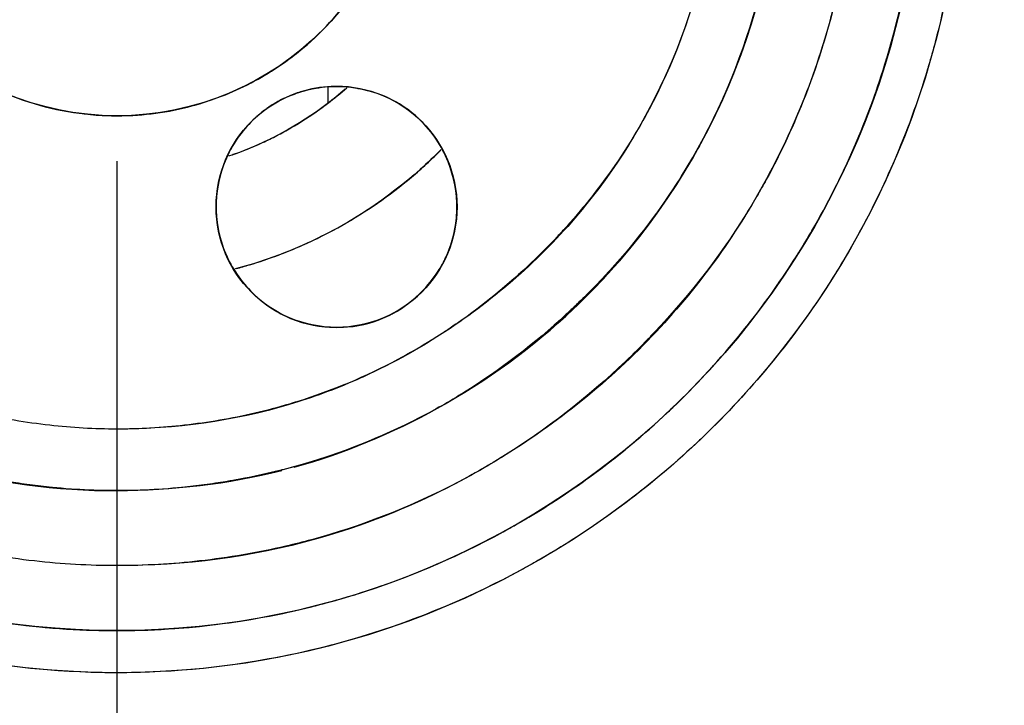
# Model space of a CAD drawing. Header units: inches. Extents: x 0.2 to 16.8, y 0.1 to 10.8.
# Tile 9 of 28: x 4.342 to 4.526, y 5.234 to 5.362. Entities that reach past the tile are written whole.
import ezdxf

# ---------------------------------------------------------------- set-up
doc = ezdxf.new("R2010")
doc.units = ezdxf.units.IN
doc.header["$LTSCALE"] = 0.935
doc.header["$MEASUREMENT"] = 0
doc.layers.get('0').update_dxf_attribs({"linetype": 'CONTINUOUS'})
doc.layers.add('DIMENSIONS', color=7, linetype='CONTINUOUS')
doc.styles.get("Standard").update_dxf_attribs({"font": 'txt', "width": 0.8})
doc.dimstyles.new('DIMSTYLE_1', dxfattribs={"dimtxt": 0.125, "dimasz": 0.18, "dimexe": 0.18, "dimexo": 0.0625, "dimgap": 0.09, "dimtad": 0, "dimtih": 1, "dimtoh": 1, "dimdec": 3, "dimzin": 4, "dimdsep": 46, "dimtxsty": 'STANDARD', "dimblk": '_FILLED', "dimblk1": '_FILLED', "dimblk2": '_FILLED', "dimcen": 0.09, "dimadec": 0, "dimazin": 0, "dimtp": 0.001, "dimtm": 0.001, "dimtfac": 1, "dimtdec": 3, "dimtofl": 0, "dimtmove": 0, "dimatfit": 3, "dimldrblk": '_FILLED', "dimfxl": 1, "dimtolj": 1, "dimtzin": 4, "dimarcsym": 0})

# ---------------------------------------------------------------- blocks, each defined once
blk = doc.blocks.new('_FILLED')
at = {"color": 0, "linetype": 'BYBLOCK'}
blk.add_solid([(0, 0), (-1, 0.1736), (-1, -0.1736)], dxfattribs=at)
blk = doc.blocks.new('*D2')
at = {"layer": 'DIMENSIONS', "color": 2, "linetype": 'CONTINUOUS'}
for p, q in [((4.42258, 5.39779), (6.44883, 5.39779)), ((6.32383, 5.39779), (6.32383, 5.0588)), ((6.32383, 4.37063), (6.32383, 4.8088)), ((4.91822, 4.37063), (6.44883, 4.37063))]:
    blk.add_line(p, q, dxfattribs=at)
at = {"layer": 'DIMENSIONS', "color": 2, "linetype": 'CONTINUOUS', "xscale": 0.18, "yscale": 0.18, "zscale": 0.18}
for p, rotation in [((6.32383, 5.39779), 90), ((6.32383, 4.37063), 270)]:
    blk.add_blockref('_FILLED', p, dxfattribs=dict(at, rotation=rotation))
at = {"layer": 'DIMENSIONS', "color": 2, "linetype": 'CONTINUOUS', "width": 0.8}
for s, p in [('[', (6.33633, 4.8713)), (']', (6.93633, 4.8713)), ('26.090', (5.61133, 4.8713)), ('26.09', (6.43633, 4.8713))]:
    blk.add_text(s, height=0.125, dxfattribs=at).set_placement(p)
blk = doc.blocks.new('*D3')
at = {"layer": 'DIMENSIONS', "color": 2, "linetype": 'CONTINUOUS'}
for p, q in [((4.36008, 5.33529), (4.36008, 3.10578)), ((5.0056, 4.4364), (5.0056, 3.10578)), ((4.36008, 3.23078), (4.00008, 3.23078)), ((5.0056, 3.23078), (5.36862, 3.23078))]:
    blk.add_line(p, q, dxfattribs=at)
at = {"layer": 'DIMENSIONS', "color": 2, "linetype": 'CONTINUOUS', "xscale": 0.18, "yscale": 0.18, "zscale": 0.18}
blk.add_blockref('_FILLED', (4.36008, 3.23078), dxfattribs=at)
at = {"layer": 'DIMENSIONS', "color": 2, "linetype": 'CONTINUOUS', "xscale": 0.18, "yscale": 0.18, "zscale": 0.18, "rotation": 180}
blk.add_blockref('_FILLED', (5.0056, 3.23078), dxfattribs=at)
at = {"layer": 'DIMENSIONS', "color": 2, "linetype": 'CONTINUOUS', "width": 0.8}
for s, p in [('[', (6.15612, 3.16828)), (']', (6.65612, 3.16828)), ('16.396', (5.43112, 3.16828)), ('16.4', (6.25612, 3.16828))]:
    blk.add_text(s, height=0.125, dxfattribs=at).set_placement(p)

msp = doc.modelspace()

# ---------------------------------------------------------------- linework, layer by layer
at = {"linetype": 'CONTINUOUS'}
msp.add_line((4.39945, 5.34922), (4.39945, 5.34614), dxfattribs=at)
at = {"color": 7, "linetype": 'CONTINUOUS'}
for centre, radius in [((4.36008, 5.39779), 0.4365), ((4.36008, 5.39779), 0.4105), ((4.36008, 5.39779), 0.318), ((4.36008, 5.39779), 0.27752), ((4.36008, 5.39779), 0.158), ((4.36008, 5.39779), 0.15013), ((4.36008, 5.39779), 0.124), ((4.36008, 5.39779), 0.054), ((4.40108, 5.32678), 0.0225)]:
    msp.add_circle(centre, radius, dxfattribs=at)
for points, knots in [([(4.37791, 5.53459), (4.38253, 5.53398), (4.39929, 5.53094), (4.42708, 5.52033), (4.45721, 5.49803), (4.48011, 5.46912), (4.49423, 5.43608), (4.49949, 5.40117), (4.49589, 5.36585), (4.48319, 5.33206), (4.46173, 5.30201), (4.43952, 5.28411), (4.42543, 5.2762), (4.42223, 5.27457)], [0, 0, 0, 0, 0.039803, 0.145198, 0.251877, 0.357159, 0.457532, 0.556249, 0.656646, 0.758456, 0.86212, 0.969326, 1, 1, 1, 1]), ([(4.34223, 5.52046), (4.3387, 5.51994), (4.32428, 5.51721), (4.2999, 5.50791), (4.27282, 5.48787), (4.25224, 5.46189), (4.23955, 5.43221), (4.23481, 5.40083), (4.23805, 5.3691), (4.24946, 5.33874), (4.26874, 5.31173), (4.29501, 5.29055), (4.32619, 5.27667), (4.34883, 5.27377), (4.36008, 5.27379)], [0, 0, 0, 0, 0.028743, 0.118234, 0.208816, 0.298211, 0.38344, 0.46726, 0.552507, 0.638955, 0.726975, 0.818004, 0.908921, 1, 1, 1, 1]), ([(4.39318, 5.27817), (4.4025, 5.28073), (4.42125, 5.28859), (4.4464, 5.30684), (4.46685, 5.33197), (4.48037, 5.36209), (4.48556, 5.39524), (4.48168, 5.42863), (4.46933, 5.45931), (4.44997, 5.48518), (4.42504, 5.50494), (4.40018, 5.51604), (4.38394, 5.51956), (4.37795, 5.52042)], [0, 0, 0, 0, 0.085831, 0.179074, 0.273782, 0.370775, 0.469477, 0.568773, 0.666188, 0.760349, 0.853053, 0.946261, 1, 1, 1, 1]), ([(4.40601, 5.50048), (4.41043, 5.49851), (4.42454, 5.49107), (4.44522, 5.47375), (4.46313, 5.44655), (4.47254, 5.41616), (4.47328, 5.38461), (4.46524, 5.3538), (4.44862, 5.32576), (4.42775, 5.30675), (4.41271, 5.29814), (4.4071, 5.29552)], [0, 0, 0, 0, 0.056398, 0.185319, 0.310693, 0.431739, 0.5523, 0.674703, 0.799051, 0.92785, 1, 1, 1, 1]), ([(4.30878, 5.38067), (4.31037, 5.37598), (4.31528, 5.36653), (4.32637, 5.35456), (4.34134, 5.34616), (4.35846, 5.34287), (4.37573, 5.34521), (4.39109, 5.35254), (4.40323, 5.36389), (4.41039, 5.37666), (4.41267, 5.3855), (4.41327, 5.38907)], [0, 0, 0, 0, 0.103618, 0.220628, 0.337927, 0.458017, 0.58053, 0.697712, 0.80986, 0.924305, 1, 1, 1, 1]), ([(4.35691, 5.2477), (4.37047, 5.24741), (4.3975, 5.25051), (4.43461, 5.2655), (4.46579, 5.28893), (4.48972, 5.31894), (4.50324, 5.34909), (4.50753, 5.36887), (4.50859, 5.37618)], [0, 0, 0, 0, 0.187254, 0.372113, 0.547479, 0.721593, 0.898012, 1, 1, 1, 1]), ([(4.67595, 5.36122), (4.67513, 5.35418), (4.67069, 5.32464), (4.65556, 5.27382), (4.62219, 5.21336), (4.5766, 5.1617), (4.52222, 5.12139), (4.46192, 5.09425), (4.39871, 5.07991), (4.33387, 5.07872), (4.26948, 5.09062), (4.20797, 5.11589), (4.15232, 5.15396), (4.10513, 5.2036), (4.06923, 5.2631), (4.0542, 5.30775), (4.04917, 5.33094), (4.04908, 5.33137)], [0, 0, 0, 0, 0.023739, 0.099937, 0.176692, 0.253703, 0.329458, 0.402172, 0.474086, 0.54558, 0.618361, 0.692394, 0.767138, 0.843047, 0.920562, 0.998524, 1, 1, 1, 1]), ([(4.21526, 5.35766), (4.21836, 5.34641), (4.22791, 5.32372), (4.24999, 5.29326), (4.28044, 5.26851), (4.31686, 5.25216), (4.34346, 5.24798), (4.35691, 5.2477)], [0, 0, 0, 0, 0.182389, 0.381742, 0.583414, 0.789972, 1, 1, 1, 1]), ([(3.95748, 5.31748), (3.96238, 5.29293), (3.97704, 5.24396), (4.01223, 5.17514), (4.06089, 5.11301), (4.1213, 5.06069), (4.19186, 5.02038), (4.26989, 4.99451), (4.35202, 4.98463), (4.43462, 4.99126), (4.51357, 5.01426), (4.58557, 5.05163), (4.64777, 5.10145), (4.69889, 5.1616), (4.73775, 5.23055), (4.75948, 5.29599), (4.76643, 5.33797), (4.76814, 5.35381)], [0, 0, 0, 0, 0.06448, 0.131153, 0.198248, 0.266813, 0.336047, 0.406557, 0.477482, 0.548047, 0.618882, 0.688216, 0.756014, 0.823199, 0.89065, 0.958954, 1, 1, 1, 1]), ([(4.39316, 5.34779), (4.3903, 5.34673), (4.38513, 5.34346), (4.37997, 5.33613), (4.37806, 5.32759), (4.37942, 5.31885), (4.38426, 5.311), (4.38944, 5.30725), (4.39242, 5.30599), (4.39251, 5.30595)], [0, 0, 0, 0, 0.170317, 0.334341, 0.490465, 0.650445, 0.819371, 0.995136, 1, 1, 1, 1]), ([(4.41968, 5.33943), (4.41898, 5.34047), (4.41643, 5.34366), (4.41305, 5.34606), (4.41048, 5.34721)], [0, 0, 0, 0, 0.308665, 1, 1, 1, 1]), ([(4.39934, 5.34602), (4.39403, 5.34197), (4.3878, 5.3386), (4.38118, 5.33632), (4.38088, 5.33622)], [0, 0, 0, 0, 0.954406, 1, 1, 1, 1]), ([(4.42355, 5.32646), (4.42358, 5.32945), (4.42271, 5.33403), (4.42057, 5.3381), (4.41968, 5.33943)], [0, 0, 0, 0, 0.650996, 1, 1, 1, 1]), ([(4.42061, 5.33748), (4.41935, 5.3362), (4.41212, 5.32935), (4.39949, 5.32097), (4.38702, 5.31647), (4.38214, 5.31518)], [0, 0, 0, 0, 0.119827, 0.663281, 1, 1, 1, 1]), ([(4.42348, 5.32491), (4.42352, 5.32538), (4.42355, 5.3259), (4.42355, 5.32641), (4.42355, 5.32646)], [0, 0, 0, 0, 0.906433, 1, 1, 1, 1]), ([(4.42006, 5.31476), (4.42062, 5.31563), (4.42122, 5.31671), (4.42172, 5.31784), (4.4218, 5.31803)], [0, 0, 0, 0, 0.835011, 1, 1, 1, 1]), ([(4.41306, 5.30776), (4.41425, 5.30852), (4.41554, 5.30953), (4.41671, 5.31066), (4.41685, 5.31081)], [0, 0, 0, 0, 0.872831, 1, 1, 1, 1]), ([(4.40108, 5.30428), (4.40381, 5.30424), (4.4068, 5.30478), (4.40954, 5.3059), (4.40974, 5.30598)], [0, 0, 0, 0, 0.928075, 1, 1, 1, 1]), ([(4.40561, 5.29484), (4.40152, 5.29301), (4.39706, 5.29132), (4.3925, 5.28995), (4.39224, 5.28987)], [0, 0, 0, 0, 0.94286, 1, 1, 1, 1]), ([(4.42223, 5.27457), (4.41427, 5.27049), (4.3942, 5.26253), (4.3726, 5.25977), (4.36008, 5.25979)], [0, 0, 0, 0, 0.415974, 1, 1, 1, 1])]:
    msp.add_open_spline(points, degree=3, knots=knots, dxfattribs=at)
at = {"linetype": 'CONTINUOUS'}
for points, knots in [([(4.77024, 5.38098, 2.81249), (4.76885, 5.34738, 2.81249), (4.75714, 5.27648, 2.81249), (4.713, 5.17876, 2.81249), (4.65596, 5.10965, 2.81249), (4.60493, 5.06717, 2.81249), (4.56576, 5.04154, 2.81249), (4.52398, 5.02044, 2.81249), (4.46168, 4.99748, 2.81249), (4.37331, 4.98264, 2.81249), (4.26098, 4.99383, 2.81249), (4.152, 5.03738, 2.81249), (4.05981, 5.10995, 2.81249), (4.00394, 5.18778, 2.81249), (3.97437, 5.25411, 2.81249), (3.96312, 5.29144, 2.81249), (3.95862, 5.31202, 2.81249), (3.95783, 5.31593, 2.81249)], [0, 0, 0, 0, 0.084662, 0.17956, 0.267547, 0.308418, 0.346988, 0.385559, 0.42643, 0.514416, 0.609314, 0.708087, 0.80686, 0.901758, 0.946838, 0.989923, 1, 1, 1, 1]), ([(4.79622, 5.37991, 2.78649), (4.79474, 5.34419, 2.78649), (4.78229, 5.2688, 2.78649), (4.73535, 5.16489, 2.78649), (4.6747, 5.0914, 2.78649), (4.62044, 5.04623, 2.78649), (4.57879, 5.01898, 2.78649), (4.53436, 4.99654, 2.78649), (4.46811, 4.97213, 2.78649), (4.37414, 4.95635, 2.78649), (4.2547, 4.96824, 2.78649), (4.13882, 5.01456, 2.78649), (4.04079, 5.09172, 2.78649), (3.98139, 5.17448, 2.78649), (3.94994, 5.24501, 2.78649), (3.93798, 5.28471, 2.78649), (3.9332, 5.30658, 2.78649), (3.93235, 5.31074, 2.78649)], [0, 0, 0, 0, 0.084663, 0.179561, 0.267548, 0.308419, 0.346989, 0.38556, 0.426431, 0.514418, 0.609316, 0.708089, 0.806862, 0.901761, 0.946841, 0.989926, 1, 1, 1, 1]), ([(4.63667, 5.37508, 2.606), (4.63511, 5.3562, 2.606), (4.62694, 5.31229, 2.606), (4.59867, 5.24972, 2.606), (4.56011, 5.20299, 2.606), (4.52561, 5.17428, 2.606), (4.49913, 5.15695, 2.606), (4.47088, 5.14268, 2.606), (4.42877, 5.12716, 2.606), (4.36902, 5.11713, 2.606), (4.29308, 5.12469, 2.606), (4.21942, 5.15412, 2.606), (4.16697, 5.19543, 2.606), (4.13387, 5.23557, 2.606), (4.10802, 5.27732, 2.606), (4.09532, 5.31156, 2.606), (4.08995, 5.33449, 2.606)], [0, 0, 0, 0, 0.072304, 0.169558, 0.25973, 0.301615, 0.341144, 0.380672, 0.422557, 0.512729, 0.609983, 0.711209, 0.812434, 0.861921, 0.909917, 1, 1, 1, 1]), ([(4.3919, 5.34732, 2.16446), (4.39093, 5.34689, 2.16446), (4.38969, 5.34623, 2.16446), (4.38853, 5.34546, 2.16446), (4.38826, 5.34527, 2.16446)], [0, 0, 0, 0, 0.762362, 1, 1, 1, 1]), ([(4.4147, 5.34469, 2.16446), (4.41417, 5.34509, 2.16446), (4.41259, 5.34619, 2.16446), (4.41087, 5.34707, 2.16446), (4.40971, 5.34755, 2.16446)], [0, 0, 0, 0, 0.344297, 1, 1, 1, 1]), ([(4.38496, 5.34248, 2.16446), (4.38366, 5.34114, 2.16446), (4.38203, 5.339, 2.16446), (4.38083, 5.33662, 2.16446), (4.3805, 5.33588, 2.16446)], [0, 0, 0, 0, 0.698365, 1, 1, 1, 1]), ([(4.42196, 5.33516, 2.16446), (4.42156, 5.33615, 2.16446), (4.42032, 5.3387, 2.16446), (4.41861, 5.34099, 2.16446), (4.41739, 5.34227, 2.16446)], [0, 0, 0, 0, 0.376178, 1, 1, 1, 1]), ([(4.67287, 5.34049, 2.81249), (4.67086, 5.32948, 2.81249), (4.6615, 5.29015, 2.81249), (4.63347, 5.22812, 2.81249), (4.58929, 5.17458, 2.81249), (4.54976, 5.14167, 2.81249), (4.51941, 5.12182, 2.81249), (4.48705, 5.10547, 2.81249), (4.43878, 5.08769, 2.81249), (4.37033, 5.07619, 2.81249), (4.28331, 5.08486, 2.81249), (4.19891, 5.11857, 2.81249), (4.1388, 5.16591, 2.81249), (4.10087, 5.21191, 2.81249), (4.07128, 5.2597, 2.81249), (4.05569, 5.3017, 2.81249), (4.04926, 5.33091, 2.81249), (4.04866, 5.33381, 2.81249)], [0, 0, 0, 0, 0.038227, 0.138006, 0.230518, 0.27349, 0.314045, 0.354599, 0.397571, 0.490083, 0.589862, 0.693714, 0.797567, 0.848339, 0.89758, 0.98984, 1, 1, 1, 1]), ([(4.46903, 5.33855, 2.56848), (4.46852, 5.33762, 2.56848), (4.46732, 5.33549, 2.56848), (4.46605, 5.3334, 2.56848), (4.46531, 5.33222, 2.56848)], [0, 0, 0, 0, 0.432351, 1, 1, 1, 1]), ([(4.3805, 5.33588, 2.16446), (4.37936, 5.33329, 2.16446), (4.37858, 5.32997, 2.16446), (4.37857, 5.32661, 2.16446), (4.37859, 5.3261, 2.16446)], [0, 0, 0, 0, 0.846011, 1, 1, 1, 1]), ([(4.42358, 5.32676, 2.16446), (4.42358, 5.32706, 2.16446), (4.42353, 5.32993, 2.16446), (4.42291, 5.33277, 2.16446), (4.42196, 5.33516, 2.16446)], [0, 0, 0, 0, 0.103121, 1, 1, 1, 1]), ([(4.48133, 5.33187, 2.77549), (4.48076, 5.33083, 2.77549), (4.47524, 5.32105, 2.77549), (4.46847, 5.312, 2.77549), (4.46163, 5.30461, 2.77549)], [0, 0, 0, 0, 0.104861, 1, 1, 1, 1]), ([(4.41754, 5.31146, 2.16446), (4.4187, 5.3127, 2.16446), (4.42043, 5.31502, 2.16446), (4.42166, 5.31762, 2.16446), (4.42208, 5.31872, 2.16446)], [0, 0, 0, 0, 0.58939, 1, 1, 1, 1]), ([(4.38065, 5.31734, 2.16446), (4.38094, 5.31672, 2.16446), (4.38227, 5.31415, 2.16446), (4.38411, 5.31186, 2.16446), (4.38573, 5.31034, 2.16446)], [0, 0, 0, 0, 0.234453, 1, 1, 1, 1]), ([(4.38573, 5.31034, 2.16446), (4.3872, 5.30898, 2.16446), (4.38932, 5.30746, 2.16446), (4.39163, 5.30635, 2.16446), (4.39217, 5.30612, 2.16446)], [0, 0, 0, 0, 0.771334, 1, 1, 1, 1]), ([(4.41014, 5.30619, 2.16446), (4.41063, 5.3064, 2.16446), (4.41335, 5.30772, 2.16446), (4.41581, 5.30961, 2.16446), (4.41754, 5.31146, 2.16446)], [0, 0, 0, 0, 0.17442, 1, 1, 1, 1]), ([(4.44635, 5.30896, 2.56848), (4.44605, 5.30867, 2.56848), (4.44527, 5.30792, 2.56848), (4.44448, 5.30718, 2.56848), (4.44399, 5.30672, 2.56848)], [0, 0, 0, 0, 0.376698, 1, 1, 1, 1]), ([(4.39217, 5.30612, 2.16446), (4.39339, 5.30559, 2.16446), (4.3963, 5.30464, 2.16446), (4.39935, 5.30428, 2.16446), (4.40108, 5.30428, 2.16446)], [0, 0, 0, 0, 0.433365, 1, 1, 1, 1]), ([(4.40108, 5.30428, 2.16446), (4.40281, 5.30428, 2.16446), (4.4055, 5.30459, 2.16446), (4.40808, 5.30537, 2.16446), (4.40898, 5.30571, 2.16446)], [0, 0, 0, 0, 0.642456, 1, 1, 1, 1]), ([(4.45924, 5.30209, 2.77549), (4.45789, 5.30069, 2.77549), (4.44954, 5.29242, 2.77549), (4.44023, 5.28516, 2.77549), (4.4319, 5.28001, 2.77549)], [0, 0, 0, 0, 0.165306, 1, 1, 1, 1]), ([(4.41967, 5.28906, 2.56848), (4.41909, 5.28873, 2.56848), (4.41052, 5.28408, 2.56848), (4.40137, 5.28048, 2.56848), (4.39261, 5.27811, 2.56848)], [0, 0, 0, 0, 0.068787, 1, 1, 1, 1]), ([(4.43114, 5.27954, 2.77549), (4.42894, 5.2782, 2.77549), (4.41849, 5.27223, 2.77549), (4.40724, 5.26772, 2.77549), (4.39815, 5.26512, 2.77549)], [0, 0, 0, 0, 0.213979, 1, 1, 1, 1]), ([(4.36008, 5.27379, 2.56848), (4.35545, 5.27379, 2.56848), (4.34592, 5.27433, 2.56848), (4.33536, 5.27614, 2.56848), (4.32945, 5.27761, 2.56848), (4.32832, 5.27791, 2.56848)], [0, 0, 0, 0, 0.432536, 0.89081, 1, 1, 1, 1]), ([(4.39085, 5.27765, 2.56848), (4.39005, 5.27744, 2.56848), (4.38447, 5.27608, 2.56848), (4.37425, 5.27433, 2.56848), (4.36471, 5.27379, 2.56848), (4.36008, 5.27379, 2.56848)], [0, 0, 0, 0, 0.079836, 0.553211, 1, 1, 1, 1]), ([(4.39638, 5.26463, 2.77549), (4.3948, 5.2642, 2.77549), (4.38792, 5.26247, 2.77549), (4.37585, 5.2604, 2.77549), (4.36524, 5.25979, 2.77549), (4.36008, 5.25979, 2.77549)], [0, 0, 0, 0, 0.132908, 0.578981, 1, 1, 1, 1]), ([(4.36008, 5.25979, 2.77549), (4.35493, 5.25979, 2.77549), (4.34432, 5.2604, 2.77549), (4.33293, 5.26235, 2.77549), (4.32671, 5.26387, 2.77549), (4.3258, 5.2641, 2.77549)], [0, 0, 0, 0, 0.446216, 0.918985, 1, 1, 1, 1])]:
    msp.add_open_spline(points, degree=3, knots=knots, dxfattribs=at)
at = {"color": 6, "linetype": 'CONTINUOUS'}
for points in [[(4.50525, 5.35954, 2.77549), (4.50697, 5.36606, 2.77549), (4.50825, 5.37269, 2.77549), (4.50907, 5.37939, 2.77549)], [(4.51689, 5.37842, 2.76761), (4.51602, 5.37138, 2.76761), (4.51468, 5.3644, 2.76761), (4.51287, 5.35753, 2.76761)], [(4.48985, 5.3223, 2.77549), (4.49573, 5.33241, 2.77549), (4.50042, 5.3432, 2.77549), (4.5038, 5.3544, 2.77549)], [(4.51145, 5.3525, 2.76761), (4.50789, 5.34058, 2.76761), (4.50291, 5.3291, 2.76761), (4.49666, 5.31835, 2.76761)], [(4.48814, 5.31943, 2.77549), (4.48872, 5.32038, 2.77549), (4.48929, 5.32134, 2.77549), (4.48985, 5.3223, 2.77549)], [(4.49666, 5.31835, 2.76761), (4.49634, 5.31779, 2.76761), (4.49601, 5.31724, 2.76761), (4.49568, 5.31669, 2.76761)], [(4.47124, 5.2855, 2.76761), (4.47082, 5.28509, 2.76761), (4.47041, 5.28468, 2.76761), (4.46998, 5.28427, 2.76761)], [(4.43221, 5.26612, 2.77549), (4.43288, 5.26649, 2.77549), (4.43355, 5.26686, 2.77549), (4.43422, 5.26724, 2.77549)], [(4.43908, 5.26095, 2.76761), (4.43806, 5.26036, 2.76761), (4.43703, 5.25978, 2.76761), (4.43599, 5.25921, 2.76761)], [(4.3964, 5.25212, 2.77549), (4.39666, 5.25218, 2.77549), (4.39692, 5.25225, 2.77549), (4.39718, 5.25231, 2.77549)], [(4.35667, 5.2477, 2.77549), (4.35758, 5.24768, 2.77549), (4.35849, 5.24767, 2.77549), (4.3594, 5.24766, 2.77549)], [(4.39893, 5.24464, 2.76761), (4.39861, 5.24455, 2.76761), (4.39828, 5.24447, 2.76761), (4.39796, 5.24439, 2.76761)], [(4.35938, 5.23979, 2.76761), (4.35799, 5.23979, 2.76761), (4.35659, 5.23982, 2.76761), (4.35519, 5.23986, 2.76761)]]:
    msp.add_open_spline(points, degree=3, dxfattribs=at)
at = {"color": 1, "linetype": 'CONTINUOUS'}
for points, knots in [([(4.47079, 5.37782, 2.17246), (4.47041, 5.37566, 2.17246), (4.46818, 5.36508, 2.17246), (4.46445, 5.35484, 2.17246), (4.46056, 5.34715, 2.17246)], [0, 0, 0, 0, 0.202884, 1, 1, 1, 1]), ([(4.39074, 5.35333, 2.56546), (4.39296, 5.35486, 2.56546), (4.39711, 5.35821, 2.56546), (4.40071, 5.36211, 2.56546), (4.40234, 5.36416, 2.56546)], [0, 0, 0, 0, 0.507756, 1, 1, 1, 1]), ([(4.37607, 5.34621, 2.56546), (4.3799, 5.3474, 2.56546), (4.38494, 5.34959, 2.56546), (4.38955, 5.35251, 2.56546), (4.39074, 5.35333, 2.56546)], [0, 0, 0, 0, 0.735756, 1, 1, 1, 1]), ([(4.46056, 5.34715, 2.17246), (4.4596, 5.34525, 2.17246), (4.45594, 5.33851, 2.17246), (4.45157, 5.33219, 2.17246), (4.44809, 5.32787, 2.17246)], [0, 0, 0, 0, 0.277897, 1, 1, 1, 1]), ([(4.3598, 5.34379, 2.56546), (4.36059, 5.34379, 2.56546), (4.36599, 5.34386, 2.56546), (4.37145, 5.34479, 2.56546), (4.37595, 5.34617, 2.56546), (4.37607, 5.34621, 2.56546)], [0, 0, 0, 0, 0.142228, 0.977542, 1, 1, 1, 1]), ([(4.38994, 5.34009, 1.54701), (4.39083, 5.34055, 1.54701), (4.39358, 5.34206, 1.54701), (4.39622, 5.34376, 1.54701), (4.39796, 5.34501, 1.54701)], [0, 0, 0, 0, 0.317234, 1, 1, 1, 1]), ([(4.41584, 5.33297, 1.57536), (4.41677, 5.33378, 1.57536), (4.41836, 5.33521, 1.57536), (4.4199, 5.3367, 1.57536), (4.42054, 5.33734, 1.57536)], [0, 0, 0, 0, 0.574077, 1, 1, 1, 1]), ([(4.39667, 5.32052, 1.57536), (4.39876, 5.32151, 1.57536), (4.40554, 5.32506, 1.57536), (4.4118, 5.3295, 1.57536), (4.41584, 5.33297, 1.57536)], [0, 0, 0, 0, 0.303492, 1, 1, 1, 1]), ([(4.38234, 5.31524, 1.57536), (4.38317, 5.31547, 1.57536), (4.38767, 5.31675, 1.57536), (4.39205, 5.3184, 1.57536), (4.39551, 5.31998, 1.57536)], [0, 0, 0, 0, 0.184847, 1, 1, 1, 1]), ([(4.44188, 5.32076, 2.17246), (4.44047, 5.31928, 2.17246), (4.43478, 5.31358, 2.17246), (4.42854, 5.30846, 2.17246), (4.42361, 5.30503, 2.17246)], [0, 0, 0, 0, 0.253757, 1, 1, 1, 1]), ([(4.36008, 5.28529, 2.17246), (4.35588, 5.28529, 2.17246), (4.34723, 5.28578, 2.17246), (4.33708, 5.28752, 2.17246), (4.33118, 5.28903, 2.17246), (4.3296, 5.28947, 2.17246)], [0, 0, 0, 0, 0.408418, 0.84114, 1, 1, 1, 1]), ([(4.39229, 5.28997, 2.17246), (4.39015, 5.28933, 2.17246), (4.38367, 5.28762, 2.17246), (4.37294, 5.28578, 2.17246), (4.36428, 5.28529, 2.17246), (4.36008, 5.28529, 2.17246)], [0, 0, 0, 0, 0.205079, 0.614024, 1, 1, 1, 1])]:
    msp.add_open_spline(points, degree=3, knots=knots, dxfattribs=at)
at = {"linetype": 'CONTINUOUS'}
for points in [[(4.4939, 5.36409, 2.77549), (4.49109, 5.35288, 2.77549), (4.48687, 5.342, 2.77549), (4.48133, 5.33187, 2.77549)], [(4.47888, 5.36223, 2.56848), (4.47643, 5.35402, 2.56848), (4.47314, 5.34606, 2.56848), (4.46903, 5.33855, 2.56848)], [(4.4001, 5.34926, 2.16446), (4.39816, 5.34917, 2.16446), (4.39623, 5.34883, 2.16446), (4.39437, 5.34825, 2.16446)], [(4.40108, 5.34928, 2.16446), (4.40075, 5.34928, 2.16446), (4.40043, 5.34927, 2.16446), (4.4001, 5.34926, 2.16446)], [(4.40971, 5.34755, 2.16446), (4.40698, 5.34868, 2.16446), (4.40403, 5.34928, 2.16446), (4.40108, 5.34928, 2.16446)], [(4.39437, 5.34825, 2.16446), (4.39353, 5.34799, 2.16446), (4.3927, 5.34768, 2.16446), (4.3919, 5.34732, 2.16446)], [(4.38826, 5.34527, 2.16446), (4.38799, 5.34508, 2.16446), (4.38772, 5.34489, 2.16446), (4.38745, 5.34469, 2.16446)], [(4.38745, 5.34469, 2.16446), (4.38657, 5.34402, 2.16446), (4.38573, 5.34328, 2.16446), (4.38496, 5.34248, 2.16446)], [(4.41548, 5.34407, 2.16446), (4.41522, 5.34428, 2.16446), (4.41496, 5.34449, 2.16446), (4.4147, 5.34469, 2.16446)], [(4.41739, 5.34227, 2.16446), (4.41679, 5.34291, 2.16446), (4.41615, 5.34351, 2.16446), (4.41548, 5.34407, 2.16446)], [(4.46531, 5.33222, 2.56848), (4.46117, 5.32566, 2.56848), (4.45639, 5.3195, 2.56848), (4.4511, 5.31381, 2.56848)], [(4.37859, 5.3261, 2.16446), (4.37868, 5.32309, 2.16446), (4.37939, 5.32009, 2.16446), (4.38065, 5.31734, 2.16446)], [(4.42208, 5.31872, 2.16446), (4.42306, 5.32128, 2.16446), (4.42357, 5.32402, 2.16446), (4.42358, 5.32676, 2.16446)], [(4.4511, 5.31381, 2.56848), (4.45047, 5.31313, 2.56848), (4.44983, 5.31246, 2.56848), (4.44919, 5.3118, 2.56848)], [(4.44919, 5.3118, 2.56848), (4.44825, 5.31083, 2.56848), (4.44731, 5.30989, 2.56848), (4.44635, 5.30896, 2.56848)], [(4.44399, 5.30672, 2.56848), (4.43806, 5.30125, 2.56848), (4.43164, 5.29632, 2.56848), (4.4248, 5.29207, 2.56848)], [(4.40898, 5.30571, 2.16446), (4.40937, 5.30586, 2.16446), (4.40976, 5.30602, 2.16446), (4.41014, 5.30619, 2.16446)], [(4.46163, 5.30461, 2.77549), (4.46101, 5.30394, 2.77549), (4.46038, 5.30327, 2.77549), (4.45974, 5.30261, 2.77549)], [(4.45974, 5.30261, 2.77549), (4.45958, 5.30243, 2.77549), (4.45941, 5.30226, 2.77549), (4.45924, 5.30209, 2.77549)], [(4.4248, 5.29207, 2.56848), (4.42451, 5.29189, 2.56848), (4.42422, 5.29171, 2.56848), (4.42393, 5.29153, 2.56848)], [(4.42393, 5.29153, 2.56848), (4.42253, 5.29068, 2.56848), (4.42111, 5.28985, 2.56848), (4.41967, 5.28906, 2.56848)], [(4.4319, 5.28001, 2.77549), (4.43165, 5.27985, 2.77549), (4.43139, 5.2797, 2.77549), (4.43114, 5.27954, 2.77549)], [(4.39261, 5.27811, 2.56848), (4.39203, 5.27795, 2.56848), (4.39144, 5.2778, 2.56848), (4.39085, 5.27765, 2.56848)], [(4.39815, 5.26512, 2.77549), (4.39756, 5.26495, 2.77549), (4.39697, 5.26479, 2.77549), (4.39638, 5.26463, 2.77549)]]:
    msp.add_open_spline(points, degree=3, dxfattribs=at)
at = {"color": 6, "linetype": 'CONTINUOUS'}
for points, knots in [([(4.5038, 5.3544, 2.77549), (4.5039, 5.35471, 2.77549), (4.50441, 5.35641, 2.77549), (4.50488, 5.35813, 2.77549), (4.50525, 5.35954, 2.77549)], [0, 0, 0, 0, 0.182365, 1, 1, 1, 1]), ([(4.51287, 5.35753, 2.76761), (4.51248, 5.35605, 2.76761), (4.51201, 5.35437, 2.76761), (4.51151, 5.3527, 2.76761), (4.51145, 5.3525, 2.76761)], [0, 0, 0, 0, 0.878811, 1, 1, 1, 1]), ([(4.46451, 5.28993, 2.77549), (4.47311, 5.29826, 2.77549), (4.48114, 5.30814, 2.77549), (4.4878, 5.31887, 2.77549), (4.48814, 5.31943, 2.77549)], [0, 0, 0, 0, 0.948789, 1, 1, 1, 1]), ([(4.49568, 5.31669, 2.76761), (4.49506, 5.31565, 2.76761), (4.48813, 5.30436, 2.76761), (4.47979, 5.29396, 2.76761), (4.47124, 5.2855, 2.76761)], [0, 0, 0, 0, 0.091794, 1, 1, 1, 1]), ([(4.43422, 5.26724, 2.77549), (4.43453, 5.26742, 2.77549), (4.44482, 5.27331, 2.77549), (4.45504, 5.2809, 2.77549), (4.46394, 5.28938, 2.77549), (4.46451, 5.28993, 2.77549)], [0, 0, 0, 0, 0.028082, 0.937901, 1, 1, 1, 1]), ([(4.46998, 5.28427, 2.76761), (4.46939, 5.28369, 2.76761), (4.46002, 5.27477, 2.76761), (4.44957, 5.26701, 2.76761), (4.43908, 5.26095, 2.76761)], [0, 0, 0, 0, 0.063915, 1, 1, 1, 1]), ([(4.39718, 5.25231, 2.77549), (4.39931, 5.25286, 2.77549), (4.41144, 5.25624, 2.77549), (4.4231, 5.26113, 2.77549), (4.43221, 5.26612, 2.77549)], [0, 0, 0, 0, 0.174992, 1, 1, 1, 1]), ([(4.43599, 5.25921, 2.76761), (4.42641, 5.25397, 2.76761), (4.41407, 5.24879, 2.76761), (4.40124, 5.24522, 2.76761), (4.39893, 5.24464, 2.76761)], [0, 0, 0, 0, 0.820888, 1, 1, 1, 1]), ([(4.3233, 5.25224, 2.77549), (4.32381, 5.25211, 2.77549), (4.33474, 5.24941, 2.77549), (4.34596, 5.24795, 2.77549), (4.35667, 5.2477, 2.77549)], [0, 0, 0, 0, 0.047395, 1, 1, 1, 1]), ([(4.3594, 5.24766, 2.77549), (4.36155, 5.24765, 2.77549), (4.37401, 5.24786, 2.77549), (4.38641, 5.24963, 2.77549), (4.3964, 5.25212, 2.77549)], [0, 0, 0, 0, 0.172805, 1, 1, 1, 1]), ([(4.35519, 5.23986, 2.76761), (4.34435, 5.2402, 2.76761), (4.33299, 5.24173, 2.76761), (4.32191, 5.24446, 2.76761), (4.32137, 5.2446, 2.76761)], [0, 0, 0, 0, 0.950865, 1, 1, 1, 1]), ([(4.39796, 5.24439, 2.76761), (4.38755, 5.24183, 2.76761), (4.37463, 5.24, 2.76761), (4.36164, 5.23978, 2.76761), (4.35938, 5.23979, 2.76761)], [0, 0, 0, 0, 0.825971, 1, 1, 1, 1])]:
    msp.add_open_spline(points, degree=3, knots=knots, dxfattribs=at)
at = {"color": 7, "linetype": 'CONTINUOUS'}
for points in [[(4.4002, 5.34921), (4.39856, 5.34913), (4.39693, 5.34889), (4.39534, 5.34848)], [(4.40111, 5.34923), (4.40081, 5.34923), (4.4005, 5.34922), (4.4002, 5.34921)], [(4.40204, 5.34922), (4.40173, 5.34923), (4.40142, 5.34923), (4.40111, 5.34923)], [(4.40557, 5.34876), (4.4044, 5.34899), (4.40322, 5.34914), (4.40204, 5.34922)], [(4.39534, 5.34848), (4.3946, 5.34829), (4.39387, 5.34806), (4.39316, 5.34779)], [(4.40266, 5.34874), (4.40159, 5.3478), (4.40048, 5.34689), (4.39934, 5.34602)], [(4.41048, 5.34721), (4.40891, 5.34791), (4.40726, 5.34842), (4.40557, 5.34876)], [(4.4218, 5.31803), (4.42272, 5.32021), (4.42329, 5.32255), (4.42348, 5.32491)], [(4.41685, 5.31081), (4.41806, 5.31201), (4.41914, 5.31333), (4.42006, 5.31476)], [(4.40974, 5.30598), (4.4109, 5.30648), (4.41201, 5.30707), (4.41306, 5.30776)], [(4.39251, 5.30595), (4.39521, 5.30483), (4.39817, 5.30426), (4.40108, 5.30428)], [(4.4071, 5.29552), (4.4066, 5.29529), (4.40611, 5.29507), (4.40561, 5.29484)], [(4.39224, 5.28987), (4.38183, 5.28676), (4.37091, 5.28526), (4.36008, 5.28529)], [(4.36008, 5.27379), (4.37042, 5.27388), (4.38083, 5.27503), (4.39087, 5.27756)]]:
    msp.add_open_spline(points, degree=3, dxfattribs=at)
at = {"color": 1, "linetype": 'CONTINUOUS'}
for points in [[(4.39942, 5.34609, 1.54701), (4.40064, 5.34702, 1.54701), (4.40182, 5.34799, 1.54701), (4.40297, 5.34899, 1.54701)], [(4.3414, 5.34714, 2.56546), (4.34246, 5.34675, 2.56546), (4.34353, 5.34639, 2.56546), (4.34462, 5.34607, 2.56546)], [(4.34462, 5.34607, 2.56546), (4.34907, 5.34475, 2.56546), (4.35368, 5.34399, 2.56546), (4.3583, 5.34382, 2.56546)], [(4.39796, 5.34501, 1.54701), (4.39846, 5.34537, 1.54701), (4.39894, 5.34573, 1.54701), (4.39942, 5.34609, 1.54701)], [(4.3583, 5.34382, 2.56546), (4.3588, 5.34381, 2.56546), (4.3593, 5.3438, 2.56546), (4.3598, 5.34379, 2.56546)], [(4.38726, 5.33878, 1.54701), (4.38816, 5.3392, 1.54701), (4.38906, 5.33964, 1.54701), (4.38994, 5.34009, 1.54701)], [(4.3816, 5.33649, 1.54701), (4.38352, 5.33717, 1.54701), (4.38541, 5.33793, 1.54701), (4.38726, 5.33878, 1.54701)], [(4.44762, 5.32729, 2.17246), (4.44736, 5.32697, 2.17246), (4.4471, 5.32666, 2.17246), (4.44685, 5.32635, 2.17246)], [(4.44809, 5.32787, 2.17246), (4.44794, 5.32767, 2.17246), (4.44778, 5.32748, 2.17246), (4.44762, 5.32729, 2.17246)], [(4.44571, 5.325, 2.17246), (4.44498, 5.32416, 2.17246), (4.44425, 5.32333, 2.17246), (4.4435, 5.32251, 2.17246)], [(4.44685, 5.32635, 2.17246), (4.44647, 5.3259, 2.17246), (4.44609, 5.32545, 2.17246), (4.44571, 5.325, 2.17246)], [(4.4435, 5.32251, 2.17246), (4.44297, 5.32192, 2.17246), (4.44243, 5.32134, 2.17246), (4.44188, 5.32076, 2.17246)], [(4.39551, 5.31998, 1.57536), (4.3959, 5.32016, 1.57536), (4.39628, 5.32033, 1.57536), (4.39667, 5.32052, 1.57536)], [(4.42361, 5.30503, 2.17246), (4.42325, 5.30479, 2.17246), (4.4229, 5.30454, 2.17246), (4.42254, 5.3043, 2.17246)], [(4.42165, 5.3037, 2.17246), (4.42101, 5.30328, 2.17246), (4.42036, 5.30286, 2.17246), (4.41971, 5.30244, 2.17246)], [(4.42254, 5.3043, 2.17246), (4.42225, 5.3041, 2.17246), (4.42195, 5.3039, 2.17246), (4.42165, 5.3037, 2.17246)], [(4.4188, 5.30187, 2.17246), (4.41676, 5.3006, 2.17246), (4.41467, 5.2994, 2.17246), (4.41254, 5.29827, 2.17246)], [(4.41971, 5.30244, 2.17246), (4.41941, 5.30225, 2.17246), (4.41911, 5.30206, 2.17246), (4.4188, 5.30187, 2.17246)], [(4.41254, 5.29827, 2.17246), (4.40652, 5.29506, 2.17246), (4.40018, 5.29242, 2.17246), (4.39367, 5.29039, 2.17246)], [(4.39367, 5.29039, 2.17246), (4.39321, 5.29025, 2.17246), (4.39275, 5.29011, 2.17246), (4.39229, 5.28997, 2.17246)]]:
    msp.add_open_spline(points, degree=3, dxfattribs=at)

# ---------------------------------------------------------------- dimensions: what is measured, and where the dimension line sits
at = {"layer": 'DIMENSIONS', "color": 2, "linetype": 'CONTINUOUS'}
for base, p1, p2, angle, picture, middle in [((6.32383, 5.39779), (4.91822, 4.37063), (4.42258, 5.39779), 90, '*D2', (6.32383, 4.9338)), ((4.36008, 3.23078), (5.0056, 4.4364), (4.36008, 5.33529), 180, '*D3', (6.09362, 3.23078))]:
    dim = msp.add_linear_dim(base=base, p1=p1, p2=p2, angle=angle, dimstyle='DIMSTYLE_1', dxfattribs=at)
    dim.commit()
    dim.dimension.update_dxf_attribs({"geometry": picture, "text_midpoint": middle, "dimtype": 160})

doc.saveas('drawing.dxf')
